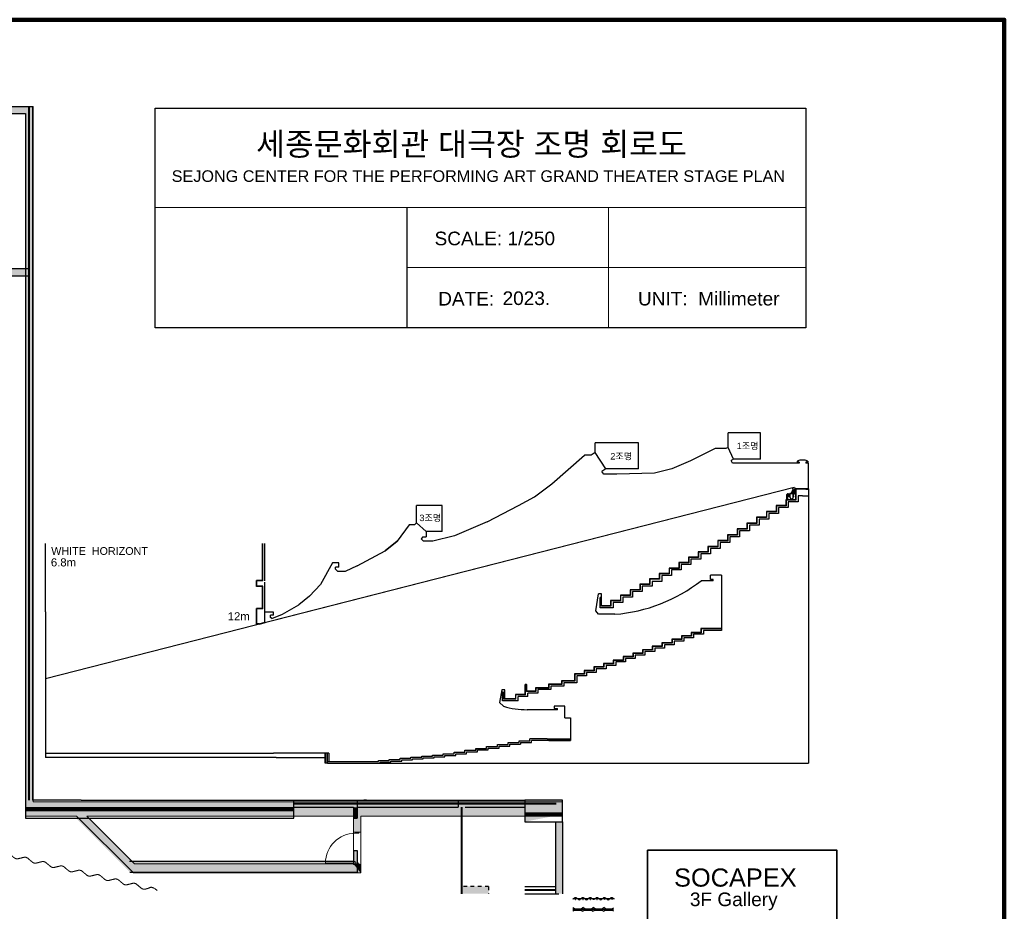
# Model space of a CAD drawing. Header units: millimetres. Extents: x -35700 to 37500, y -75689 to 43832.
# Tile 16 of 16: x 10188 to 37500, y 19090 to 43832. Entities that reach past the tile are written whole.
import ezdxf

# ---------------------------------------------------------------- set-up
doc = ezdxf.new("R2010")
doc.units = ezdxf.units.MM
doc.header["$LTSCALE"] = 250
doc.header["$PDMODE"] = 1
doc.header["$PDSIZE"] = -2
doc.linetypes.add('HIDDEN', pattern=[0.8, 0.4, -0.4])
doc.layers.get('0').update_dxf_attribs({"lineweight": 25})
for name, color, linetype, lineweight in [('5', 7, 'Continuous', 25), ('8', 7, 'Continuous', 25), ('APRON', 7, 'Continuous', 25), ('None', 7, 'Continuous', 5), ('PIPE MARKING', 7, 'Continuous', 25)]:
    doc.layers.add(name, color=color, linetype=linetype, lineweight=lineweight)
for name, color, linetype, lineweight, true_color in [('Ceiling-Main', 1, 'Continuous', 13, 0xff0000), ('FUR', 3, 'Continuous', 25, 0x00ff00), ('MGT', 6, 'Continuous', 25, 0xff00ff), ('NonPlot', 1, 'Continuous', 13, 0xff0000), ('NonPlot-Loci', 3, 'Continuous', 25, 0x00ff00), ('Sills', 1, 'Continuous', 13, 0xff0000), ('WAL', 9, 'Continuous', 25, 0x808080)]:
    doc.layers.add(name, color=color, linetype=linetype, lineweight=lineweight, true_color=true_color)
doc.styles.add('Arial', font='Arial')
doc.styles.add('Arial (bold)', font='Arial')
picture_1 = doc.add_image_def('image1.jpg', size_in_pixel=(3670, 665))

# ---------------------------------------------------------------- blocks, each defined once
blk = doc.blocks.new('O')
at = {"color": 7}
for p, q in [((-337, 175), (-339, 175)), ((-301, 259), (-307, 259)), ((-165, -91), (-168, -92)), ((-146, -88), (-162, -91)), ((-161, -93), (-146, -133)), ((146, -280), (206, -261)), ((298, -329), (296, -321)), ((306, -333), (327, -326)), ((336, -314), (338, -280)), ((357, -230), (359, -245))]:
    blk.add_line(p, q, dxfattribs=at)
for centre, radius, start, end in [((-318, 225), 30, 107.12837, 183.22337), ((26, 245), 374, 183.22337, 190.41932), ((-339, 177), 3, 190.41932, 281.71052), ((-335, 162), 3, 98.68031, 192.92183), ((-336, 170), 5, 278.68031, 101.71052), ((27, 245), 374, 192.92183, 196.54158), ((972, 451), 1341, 193.41888, 195.6308), ((-16, 154), 309, 191.62035, 212.17316), ((-301, 257), 2, 357.81377, 88.55632), ((35, 244), 334, 177.81377, 179.19554), ((45, 251), 343, 180.48278, 196.54158), ((-296, 224), 25, 4.81578, 95.05684), ((990, 458), 1310, 193.41888, 195.6308), ((45, 251), 317, 184.30328, 196.54158), ((1, 161), 278, 191.62035, 212.17316), ((1, 161), 278, 191.62035, 212.17316), ((990, 458), 1284, 193.41888, 195.6308), ((1, 161), 252, 191.62035, 212.17316), ((-1195, -591), 1134, 29.56527, 32.1555), ((-1195, -591), 1160, 29.56527, 32.1555), ((-1212, -598), 1103, 29.56527, 32.1555), ((-1632, -874), 1605, 25.89847, 30.71899), ((-1615, -867), 1636, 28.39546, 30.71899), ((-385, -264), 217, 352.22845, 25.16029), ((-1615, -867), 1662, 27.94408, 30.71899), ((-170, -86), 6, 208.39546, 290.07), ((-70, -324), 104, 162.9659, 204.08882), ((-164, -94), 3, 20.07, 110.07), ((-66, -328), 107, 201.28652, 221.40078), ((-179, 1929), 2166, 278.62546, 280.76874), ((868, -1578), 1393, 119.36393, 121.20259), ((333, -585), 266, 98.01861, 123.89421), ((253, -372), 120, 74.94545, 112.80779), ((274, -354), 163, 66.69113, 107.00143), ((240, -421), 171, 62.85977, 74.94545), ((304, -327), 6, 197.20115, 287.20115), ((308, -286), 20, 43.6034, 62.85977), ((347, -249), 33.5, 223.6034, 240.99182), ((323, -314), 13, 287.20115, 357.20115), ((334, -274), 5.7, 235.07613, 250.05002), ((334, -275), 5, 250.05002, 280.2295), ((335, -283), 3.11, 38.12904, 100.2295), ((326, -234), 32, 7.76785, 66.69113), ((328, -249), 32, 288.74005, 7.76785)]:
    blk.add_arc(centre, radius, start, end, dxfattribs=at)
at = {"layer": '5', "color": 7}
for p, q in [((302, -237), (323, -216)), ((302, -230), (323, -251)), ((306, -241), (327, -220)), ((306, -227), (327, -248)), ((309, -223), (331, -244)), ((309, -244), (331, -223)), ((313, -220), (334, -241)), ((313, -248), (334, -227)), ((316, -216), (338, -237)), ((316, -251), (338, -230))]:
    blk.add_line(p, q, dxfattribs=at)
at = {"layer": '8', "color": 7}
blk.add_line((296, -321), (295, -319), dxfattribs=at)
for centre, radius, start, end in [((868, -1578), 1400, 119.36393, 121.5194), ((333, -585), 273, 98.97974, 123.89421), ((279, -319), 5, 281.56284, 350.68519), ((290, -321), 6, 17.20115, 170.68519)]:
    blk.add_arc(centre, radius, start, end, dxfattribs=at)
blk = doc.blocks.new('Soft Goods (2D)-1')
at = {"layer": 'None', "color": 1, "linetype": 'Continuous', "lineweight": 13, "true_color": 0xff0000, "transparency": 33554687}
for points, knots in [([(0, 0), (80, -151), (-2, -246), (-66, -376), (-33, -438), (0, -500), (33, -562), (67, -625), (0, -750), (-67, -875), (-33, -938), (0, -1000), (33, -1062), (67, -1125), (33, -1188), (0, -1250), (-33, -1312), (-67, -1375), (-33, -1438), (0, -1500), (33, -1562), (67, -1625), (33, -1688), (0, -1750), (-33, -1812), (-67, -1875), (-33, -1938), (0, -2000), (33, -2062), (67, -2125), (33, -2188), (0, -2250), (-33, -2312), (-67, -2375), (-33, -2438), (0, -2500), (33, -2562), (67, -2625), (33, -2688), (0, -2750), (-33, -2812), (-67, -2875), (-33, -2938), (0, -3000), (33, -3062), (67, -3125), (33, -3188), (0, -3250), (-33, -3312), (-67, -3375), (-33, -3438), (0, -3500), (33, -3562), (67, -3625), (33, -3688), (0, -3750), (-33, -3812), (-67, -3875), (-33, -3938), (0, -4000), (33, -4062), (67, -4125), (33, -4188), (0, -4250), (-33, -4312), (-67, -4375), (0, -4500), (66, -4624), (2, -4754), (-80, -4849), (0, -5000)], [0, 0, 0, 0.025448, 0.050896, 0.076343, 0.076343, 0.101898, 0.101898, 0.12756, 0.153222, 0.178884, 0.178884, 0.204546, 0.204546, 0.230208, 0.230208, 0.255869, 0.255869, 0.281531, 0.281531, 0.307193, 0.307193, 0.332854, 0.332854, 0.358515, 0.358515, 0.384176, 0.384176, 0.409837, 0.409837, 0.435498, 0.435498, 0.461159, 0.461159, 0.48682, 0.48682, 0.512481, 0.512481, 0.538141, 0.538141, 0.563801, 0.563801, 0.589462, 0.589462, 0.615122, 0.615122, 0.640782, 0.640782, 0.666442, 0.666442, 0.692102, 0.692102, 0.717761, 0.717761, 0.743421, 0.743421, 0.76908, 0.76908, 0.79474, 0.79474, 0.820399, 0.820399, 0.846058, 0.846058, 0.871716, 0.871716, 0.897373, 0.923029, 0.948686, 0.974343, 1, 1, 1]), ([(0, -5000), (-50, -5143), (-164, -5128), (-291, -5147), (-311, -5205), (-332, -5264), (-353, -5323), (-373, -5382), (-498, -5396), (-622, -5410), (-664, -5528), (-705, -5645), (-831, -5664), (-946, -5649), (-996, -5792)], [0, 0, 0, 0.090391, 0.180781, 0.271172, 0.271172, 0.361943, 0.361943, 0.453094, 0.544245, 0.635396, 0.726547, 0.817698, 0.908849, 1, 1, 1]), ([(-996, -5792), (-1129, -5907), (-1243, -5849), (-1389, -5818), (-1444, -5865), (-1499, -5912), (-1554, -5960), (-1609, -6007), (-1751, -5973), (-1892, -5938), (-1947, -5985), (-2002, -6033), (-2057, -6080), (-2112, -6128), (-2183, -6110), (-2254, -6093), (-2324, -6075), (-2395, -6058), (-2450, -6106), (-2505, -6153), (-2561, -6200), (-2616, -6248), (-2686, -6231), (-2757, -6213), (-2828, -6196), (-2898, -6178), (-2954, -6226), (-3009, -6273), (-3064, -6321), (-3119, -6368), (-3190, -6351), (-3260, -6334), (-3331, -6316), (-3402, -6299), (-3457, -6346), (-3512, -6394), (-3567, -6441), (-3622, -6489), (-3693, -6471), (-3764, -6454), (-3834, -6437), (-3905, -6419), (-3960, -6467), (-4015, -6514), (-4070, -6562), (-4126, -6609), (-4196, -6592), (-4267, -6574), (-4338, -6557), (-4408, -6540), (-4463, -6587), (-4519, -6634), (-4574, -6682), (-4629, -6729), (-4700, -6712), (-4770, -6695), (-4841, -6677), (-4911, -6660), (-5022, -6755), (-5131, -6849), (-5277, -6818), (-5392, -6761), (-5525, -6875)], [0, 0, 0, 0.028358, 0.056716, 0.085075, 0.085075, 0.113552, 0.113552, 0.142149, 0.170746, 0.199343, 0.199343, 0.22794, 0.22794, 0.256537, 0.256537, 0.285133, 0.285133, 0.31373, 0.31373, 0.342326, 0.342326, 0.370923, 0.370923, 0.399519, 0.399519, 0.428115, 0.428115, 0.456711, 0.456711, 0.485307, 0.485307, 0.513903, 0.513903, 0.542498, 0.542498, 0.571094, 0.571094, 0.599689, 0.599689, 0.628284, 0.628284, 0.65688, 0.65688, 0.685475, 0.685475, 0.714069, 0.714069, 0.742664, 0.742664, 0.771259, 0.771259, 0.799853, 0.799853, 0.828448, 0.828448, 0.857041, 0.857041, 0.885633, 0.914225, 0.942816, 0.971408, 1, 1, 1])]:
    blk.add_open_spline(points, degree=2, knots=knots, dxfattribs=at)
at = {"layer": 'NonPlot-Loci', "linetype": 'Continuous', "lineweight": 5}
blk.add_point((0, 0), dxfattribs=at)
blk = doc.blocks.new('Group-14')
at = {"layer": 'None', "color": 3, "linetype": 'Continuous', "lineweight": 13, "true_color": 0x00ff00, "transparency": 33554687}
for p, q in [((-448, 50), (-448, -50)), ((448, 50), (448, -50))]:
    blk.add_line(p, q, dxfattribs=at)
blk = doc.blocks.new('Group-15')
at = {"layer": 'None', "color": 3, "linetype": 'Continuous', "lineweight": 13, "true_color": 0x00ff00, "transparency": 33554687, "flags": 128}
for points in [[(-448, 50), (-413, 50), (-413, -50), (-448, -50)], [(413, 50), (448, 50), (448, -50), (413, -50)]]:
    blk.add_lwpolyline(points, close=True, dxfattribs=at)
blk = doc.blocks.new('Group-16')
at = {"layer": 'None', "color": 3, "linetype": 'Continuous', "lineweight": 13, "true_color": 0x00ff00, "transparency": 33554687}
for p, q in [((-448, 50), (-413, 50)), ((-413, 50), (-413, -50)), ((448, 50), (413, 50)), ((413, 50), (413, -50)), ((-448, -50), (-413, -50)), ((448, -50), (413, -50))]:
    blk.add_line(p, q, dxfattribs=at)
at = {"layer": 'None', "color": 7, "transparency": 33554687}
for name in ['Group-14', 'Group-15']:
    blk.add_blockref(name, (0, 0), dxfattribs=at)
blk = doc.blocks.new('Group-17')
at = {"layer": 'None', "color": 3, "linetype": 'Continuous', "lineweight": 13, "true_color": 0x00ff00, "transparency": 33554687}
blk.add_arc((-413, 50), 826, 0, 90, dxfattribs=at)
blk = doc.blocks.new('Group-18')
at = {"layer": 'None', "color": 3, "linetype": 'Continuous', "lineweight": 13, "true_color": 0x00ff00, "transparency": 33554687, "flags": 128}
blk.add_lwpolyline([(-413, 50), (-413, 876), (-368.55, 876), (-368.55, 50)], close=True, dxfattribs=at)
blk = doc.blocks.new('Group-19')
at = {"layer": 'None', "color": 3, "linetype": 'Continuous', "lineweight": 13, "true_color": 0x00ff00, "transparency": 33554687}
for p, q in [((-413, 50), (-413, 876)), ((-413, 876), (-368.55, 876)), ((-368.55, 50), (-368.55, 876)), ((-413, 50), (-368.55, 50))]:
    blk.add_line(p, q, dxfattribs=at)
at = {"layer": 'None', "color": 7, "transparency": 33554687}
blk.add_blockref('Group-18', (0, 0), dxfattribs=at)
blk = doc.blocks.new('Group-20')
at = {"layer": 'Sills', "color": 7, "transparency": 33554687}
blk.add_blockref('Group-19', (0, 0), dxfattribs=at)
blk = doc.blocks.new('Group-21')
at = {"layer": 'None', "color": 3, "linetype": 'Continuous', "lineweight": 13, "true_color": 0x00ff00, "transparency": 33554687}
for p, q in [((-448, 100), (448, 100)), ((-448, -100), (448, -100))]:
    blk.add_line(p, q, dxfattribs=at)
blk = doc.blocks.new('Door (2D)-1')
at = {"layer": 'None', "color": 6, "linetype": 'Continuous', "lineweight": 13, "true_color": 0xfc02ff, "transparency": 33554687, "flags": 128}
for points in [[(-448, 0), (-448, 100), (-448, 100), (-448, 100)], [(-448, 0), (-448, -100), (-448, -100), (-448, -100)], [(448, 0), (448, 100), (448, 100), (448, 100)], [(448, 0), (448, -100), (448, -100), (448, -100)]]:
    blk.add_lwpolyline(points, dxfattribs=at)
at = {"layer": 'NonPlot', "color": 3, "linetype": 'Continuous', "lineweight": 5, "true_color": 0x00ff00, "transparency": 33554687}
for p in [(-448, 0), (448, 0)]:
    blk.add_point(p, dxfattribs=at)
at = {"layer": 'Ceiling-Main', "color": 7, "transparency": 33554687}
blk.add_blockref('Group-21', (0, 0), dxfattribs=at)
at = {"layer": 'None', "color": 7, "transparency": 33554687}
for name in ['Group-20', 'Group-16']:
    blk.add_blockref(name, (0, 0), dxfattribs=at)
at = {"layer": 'Sills', "color": 7, "transparency": 33554687}
blk.add_blockref('Group-17', (0, 0), dxfattribs=at)

msp = doc.modelspace()

# ---------------------------------------------------------------- linework, layer by layer
at = {"color": 7, "linetype": 'Continuous', "lineweight": 13, "transparency": 33554687}
for p, q in [((13947, 38624), (31997, 38624)), ((20932, 38624), (20932, 35281)), ((26516, 38624), (26516, 35281)), ((20932, 36952), (31997, 36952))]:
    msp.add_line(p, q, dxfattribs=at)
at = {"color": 7}
msp.add_line((10899, 27396), (10899, 29296), dxfattribs=at)
msp.add_line((10899, 27396), (10899, 29296), dxfattribs=at)
at = {"color": 7, "linetype": 'Continuous', "lineweight": 25, "transparency": 33554687, "flags": 128}
msp.add_lwpolyline([(13947, 41374), (31997, 41374), (31997, 35281), (13947, 35281)], close=True, dxfattribs=at)
at = {"layer": 'APRON', "color": 7, "linetype": 'Continuous', "lineweight": 140, "transparency": 33554687, "flags": 128}
msp.add_lwpolyline([(-35700, 43832), (37500, 43832), (37500, -25068), (-35700, -25068)], close=True, dxfattribs=at)
at = {"layer": 'MGT', "color": 7, "linetype": 'Continuous'}
msp.add_line((-204, 41227), (10346, 41227), dxfattribs=at)
msp.add_solid([(-4124, 41427), (-4124, 41227), (10346, 41427), (10346, 41227)], dxfattribs=at)
at = {"layer": 'None', "color": 6, "linetype": 'Continuous', "lineweight": 13, "true_color": 0xfc02ff, "transparency": 33554687}
for p, q in [((-6361, 41421), (10559, 41421)), ((10559, 41421), (10559, 22131)), ((3646, 41221), (10359, 41221)), ((10359, 41221), (10359, 36926)), ((10359, 36726), (10359, 21731)), ((10559, 22131), (25246, 22131)), ((25246, 21731), (25246, 22131)), ((10359, 21731), (11767, 21731)), ((11767, 21731), (13342, 20156)), ((12050, 21731), (19446, 21731)), ((12050, 21731), (13375, 20406)), ((19446, 21289), (19446, 21731)), ((19646, 21731), (25246, 21731)), ((19646, 21289), (19646, 21731)), ((13375, 20406), (19446, 20406)), ((19446, 20406), (19446, 20393)), ((19646, 20156), (19646, 20393)), ((13342, 20156), (19646, 20156))]:
    msp.add_line(p, q, dxfattribs=at)
at = {"layer": 'None', "color": 12, "linetype": 'Continuous', "lineweight": 13, "true_color": 0xdd0000, "transparency": 33554687}
for p, q in [((8123, 36926), (10359, 36926)), ((8123, 36726), (10359, 36726))]:
    msp.add_line(p, q, dxfattribs=at)
at = {"layer": 'None', "color": 7, "linetype": 'Continuous', "lineweight": 35, "transparency": 33554687, "flags": 128}
msp.add_lwpolyline([(27607, 20791), (32854, 20791), (32854, -529), (27607, -529)], close=True, dxfattribs=at)
at = {"layer": 'None', "color": 253, "linetype": 'Continuous', "true_color": 0xadadad, "transparency": 33554687}
for points in [[(-6361, 41221), (-6361, 41421), (10359, 41221), (10559, 41421)], [(10359, 41221), (10559, 41421), (10359, 21731), (10559, 22131)], [(10359, 21731), (10559, 22131), (25246, 21731), (25246, 22131)], [(11767, 21731), (12050, 21731), (13342, 20156), (13375, 20406)], [(19646, 21289), (19446, 21289), (19646, 21731), (19446, 21731)], [(13342, 20156), (13375, 20406), (19646, 20156), (19446, 20406)], [(19646, 20156), (19446, 20406), (19646, 20393), (19446, 20393)]]:
    msp.add_solid(points, dxfattribs=at)
at = {"layer": 'None', "color": 9, "linetype": 'Continuous', "true_color": 0xc0c0c0, "transparency": 33554687}
msp.add_solid([(8123, 36726), (8123, 36926), (10359, 36726), (10359, 36926)], dxfattribs=at)
at = {"layer": 'PIPE MARKING', "color": 1, "true_color": 0xff0000}
for p, q in [((26674, 19438), (25535, 19438)), ((26660, 19138), (25535, 19138))]:
    msp.add_line(p, q, dxfattribs=at)
at = {"layer": 'PIPE MARKING', "color": 7, "linetype": 'Continuous'}
for p, q in [((25535, 19433), (25541, 19436)), ((25541, 19436), (25555, 19446)), ((25555, 19446), (25568, 19456)), ((25568, 19456), (25581, 19466)), ((25581, 19466), (25593, 19473)), ((25593, 19473), (25606, 19475)), ((25606, 19475), (25619, 19473)), ((25619, 19473), (25632, 19465)), ((25632, 19465), (25645, 19455)), ((25645, 19455), (25658, 19444)), ((25658, 19444), (25671, 19432)), ((25671, 19432), (25684, 19422)), ((25684, 19422), (25696, 19415)), ((25696, 19415), (25709, 19412)), ((25709, 19412), (25722, 19415)), ((25722, 19415), (25734, 19422)), ((25734, 19422), (25747, 19432)), ((25747, 19432), (25759, 19444)), ((25759, 19444), (25772, 19455)), ((25772, 19455), (25784, 19465)), ((25784, 19465), (25797, 19473)), ((25797, 19473), (25810, 19475)), ((25810, 19475), (25822, 19473)), ((25822, 19473), (25835, 19465)), ((25835, 19465), (25848, 19455)), ((25848, 19455), (25861, 19444)), ((25861, 19444), (25874, 19432)), ((25874, 19432), (25887, 19422)), ((25887, 19422), (25900, 19415)), ((25900, 19415), (25913, 19412)), ((25913, 19412), (25926, 19415)), ((25926, 19415), (25938, 19422)), ((25938, 19422), (25951, 19432)), ((25951, 19432), (25963, 19444)), ((25963, 19444), (25976, 19455)), ((25976, 19455), (25988, 19465)), ((25988, 19465), (26001, 19473)), ((26001, 19473), (26013, 19475)), ((26013, 19475), (26026, 19473)), ((26026, 19473), (26039, 19466)), ((26039, 19466), (26052, 19456)), ((26052, 19456), (26066, 19446)), ((26066, 19446), (26080, 19436)), ((26080, 19436), (26094, 19429)), ((26094, 19429), (26109, 19426)), ((26109, 19426), (26124, 19429)), ((26124, 19429), (26138, 19436)), ((26138, 19436), (26152, 19446)), ((26152, 19446), (26165, 19456)), ((26165, 19456), (26177, 19466)), ((26177, 19466), (26190, 19473)), ((26190, 19473), (26203, 19475)), ((26203, 19475), (26216, 19473)), ((26216, 19473), (26228, 19465)), ((26228, 19465), (26241, 19455)), ((26241, 19455), (26254, 19444)), ((26254, 19444), (26267, 19432)), ((26267, 19432), (26280, 19422)), ((26280, 19422), (26293, 19415)), ((26293, 19415), (26306, 19412)), ((26306, 19412), (26319, 19415)), ((26319, 19415), (26331, 19422)), ((26331, 19422), (26344, 19432)), ((26344, 19432), (26356, 19444)), ((26356, 19444), (26369, 19455)), ((26369, 19455), (26381, 19465)), ((26381, 19465), (26394, 19473)), ((26394, 19473), (26406, 19475)), ((26406, 19475), (26419, 19473)), ((26419, 19473), (26432, 19465)), ((26432, 19465), (26445, 19455)), ((26445, 19455), (26458, 19444)), ((26458, 19444), (26471, 19432)), ((26471, 19432), (26484, 19422)), ((26484, 19422), (26497, 19415)), ((26497, 19415), (26510, 19412)), ((26510, 19412), (26522, 19415)), ((26522, 19415), (26535, 19422)), ((26535, 19422), (26547, 19432)), ((26547, 19432), (26560, 19444)), ((26560, 19444), (26572, 19455)), ((26572, 19455), (26585, 19465)), ((26585, 19465), (26597, 19473)), ((26597, 19473), (26610, 19475)), ((26610, 19475), (26623, 19473)), ((26623, 19473), (26636, 19466)), ((26636, 19466), (26649, 19456)), ((26649, 19456), (26663, 19446)), ((26663, 19446), (26674, 19438)), ((25573, 19159), (25535, 19184)), ((25573, 19123), (25535, 19098)), ((25573, 19159), (25760, 19159)), ((25573, 19123), (25760, 19123)), ((25760, 19159), (25811, 19192)), ((25760, 19123), (25811, 19090)), ((25861, 19159), (25811, 19192)), ((25861, 19123), (25811, 19090)), ((25861, 19159), (26048, 19159)), ((25861, 19123), (26048, 19123)), ((26048, 19159), (26099, 19192)), ((26048, 19123), (26099, 19090)), ((26149, 19159), (26099, 19192)), ((26149, 19123), (26099, 19090)), ((26149, 19159), (26336, 19159)), ((26149, 19123), (26336, 19123)), ((26336, 19159), (26387, 19192)), ((26336, 19123), (26387, 19090)), ((26437, 19159), (26387, 19192)), ((26437, 19123), (26387, 19090)), ((26437, 19159), (26624, 19159)), ((26437, 19123), (26624, 19123)), ((26624, 19159), (26660, 19182)), ((26624, 19123), (26660, 19099))]:
    msp.add_line(p, q, dxfattribs=at)
for centre, start, end in [((25602, 19418), 0, 180), ((25602, 19418), 180, 0), ((25814, 19423), 0, 180), ((25814, 19423), 180, 0), ((26018, 19423), 0, 180), ((26018, 19423), 180, 0), ((26199, 19418), 0, 180), ((26199, 19418), 180, 0), ((26411, 19423), 0, 180), ((26411, 19423), 180, 0), ((26614, 19423), 0, 180), ((26614, 19423), 180, 0)]:
    msp.add_arc(centre, 4.5, start, end, dxfattribs=at)
at = {"layer": 'WAL', "color": 7}
for p, q in [((-6354, 41427), (10546, 41427)), ((10546, 41427), (10546, 22177)), ((-6354, 41227), (10346, 41227)), ((10346, 41227), (10346, 21677)), ((11896, 22177), (10546, 22177)), ((11896, 22177), (17796, 22177)), ((17796, 22177), (19546, 22177)), ((17796, 21677), (17796, 22177)), ((19546, 22177), (22346, 22177)), ((19546, 22177), (19546, 21677)), ((22346, 22177), (22346, 21977)), ((22346, 22177), (24196, 22177)), ((17796, 21977), (19446, 21977)), ((19446, 21977), (19446, 21677)), ((19546, 21977), (22346, 21977)), ((22546, 21977), (24196, 21977)), ((10346, 21677), (17796, 21677)), ((19446, 21677), (19546, 21677)), ((19446, 20777), (19546, 20777)), ((19446, 20777), (19446, 20477)), ((19546, 20777), (19546, 20177)), ((13229, 20477), (19446, 20477)), ((13246, 20177), (19546, 20177)), ((24196, 19777), (25046, 19777)), ((24196, 19577), (25046, 19577))]:
    msp.add_line(p, q, dxfattribs=at)
at = {"layer": 'WAL', "color": 7, "linetype": 'Continuous', "lineweight": 40}
for p, q in [((10446, 22177), (10446, 41427)), ((17796, 22077), (25066, 22077)), ((22446, 21977), (22446, 19577)), ((25046, 19680), (24196, 19680))]:
    msp.add_line(p, q, dxfattribs=at)
at = {"layer": 'WAL', "color": 7, "linetype": 'Continuous'}
for p, q in [((8096, 36927), (10446, 36927)), ((8096, 36727), (10446, 36727)), ((30741, 32370), (29841, 32370)), ((29841, 31962), (29841, 32370)), ((30741, 31635), (30741, 32370)), ((27351, 32092), (26151, 32092)), ((26151, 31821), (26151, 32092)), ((27351, 31372), (27351, 32092)), ((29841, 31962), (29773, 31931)), ((29991, 31635), (29841, 31962)), ((24951, 30952), (25851, 31746)), ((26039, 31746), (25851, 31746)), ((26151, 31821), (26039, 31746)), ((26451, 31372), (26151, 31821)), ((29481, 31931), (28791, 31591)), ((29773, 31931), (29481, 31931)), ((28791, 31591), (28281, 31372)), ((29991, 31635), (29923, 31604)), ((29960, 31522), (29923, 31604)), ((31718, 31522), (29960, 31522)), ((30741, 31635), (29991, 31635)), ((31811, 31522), (31718, 31522)), ((31751, 31582), (31751, 31552)), ((31811, 31552), (31751, 31552)), ((31811, 31552), (31811, 31522)), ((32051, 31552), (31991, 31552)), ((31991, 31552), (31991, 31522)), ((32072, 31522), (31991, 31522)), ((32051, 31582), (32051, 31552)), ((32072, 30802), (32072, 31522)), ((26451, 31372), (26339, 31297)), ((26389, 31222), (26339, 31297)), ((26751, 31222), (26389, 31222)), ((27351, 31372), (26451, 31372)), ((27801, 31252), (26751, 31222)), ((28281, 31372), (27801, 31252)), ((24471, 30592), (24951, 30952)), ((31669, 30848), (10899, 25537)), ((31669, 30848), (16836, 27055)), ((31669, 30848), (16836, 27055)), ((24021, 30352), (24471, 30592)), ((31459, 30624), (31459, 30507)), ((31488, 30629), (31488, 30511)), ((31508, 30637), (31502, 30631)), ((31508, 30626), (31502, 30633)), ((31509, 30636), (31503, 30630)), ((31509, 30628), (31503, 30634)), ((31511, 30629), (31504, 30635)), ((31511, 30635), (31504, 30629)), ((31512, 30630), (31505, 30636)), ((31512, 30634), (31505, 30628)), ((31513, 30631), (31506, 30637)), ((31513, 30633), (31506, 30626)), ((31560, 30665), (31508, 30673)), ((31515, 30606), (31515, 30606)), ((31550, 30685), (31550, 30679)), ((31647, 30679), (31550, 30679)), ((31646, 30686), (31551, 30686)), ((31560, 30576), (31560, 30679)), ((31626, 30774), (31584, 30686)), ((31637, 30761), (31601, 30686)), ((31658, 30753), (31625, 30686)), ((31676, 30758), (31642, 30686)), ((31647, 30685), (31647, 30679)), ((31647, 30685), (31647, 30679)), ((31647, 30576), (31647, 30679)), ((31709, 30817), (31709, 30511)), ((32072, 30817), (31709, 30817)), ((31718, 30802), (31718, 30664)), ((31991, 30802), (31718, 30802)), ((31718, 30664), (31718, 30502)), ((31778, 30619), (31778, 30457)), ((31901, 30619), (31778, 30619)), ((31901, 30619), (32072, 30619)), ((31991, 30802), (32072, 30802)), ((32072, 30817), (32072, 30619)), ((32072, 30619), (32072, 23200)), ((21191, 29870), (21191, 30352)), ((21911, 30352), (21191, 30352)), ((21911, 29632), (21911, 30352)), ((23151, 29902), (24021, 30352)), ((31169, 30349), (31169, 30187)), ((31439, 30349), (31169, 30349)), ((31178, 30340), (31178, 30178)), ((31448, 30340), (31178, 30340)), ((31709, 30511), (31439, 30511)), ((31439, 30511), (31439, 30349)), ((31718, 30502), (31448, 30502)), ((31448, 30502), (31448, 30340)), ((31459, 30507), (31459, 30508)), ((31778, 30457), (31508, 30457)), ((31508, 30457), (31508, 30295)), ((31634, 30513), (31573, 30513)), ((31573, 30513), (31573, 30511)), ((31634, 30512), (31573, 30512)), ((31590, 30517), (31577, 30513)), ((31579, 30515), (31580, 30515)), ((31579, 30515), (31579, 30514)), ((31579, 30515), (31579, 30515)), ((31579, 30515), (31579, 30515)), ((31579, 30515), (31580, 30515)), ((31582, 30515), (31579, 30515)), ((31581, 30515), (31579, 30515)), ((31579, 30514), (31579, 30514)), ((31580, 30515), (31580, 30514)), ((31580, 30515), (31580, 30515)), ((31580, 30515), (31580, 30515)), ((31581, 30515), (31580, 30515)), ((31581, 30515), (31581, 30515)), ((31581, 30515), (31581, 30515)), ((31581, 30515), (31581, 30515)), ((31581, 30515), (31581, 30515)), ((31581, 30515), (31581, 30514)), ((31581, 30515), (31581, 30515)), ((31582, 30515), (31582, 30515)), ((31582, 30515), (31582, 30515)), ((31616, 30517), (31590, 30517)), ((31592, 30533), (31592, 30517)), ((31615, 30533), (31615, 30517)), ((31617, 30517), (31630, 30513)), ((31626, 30515), (31625, 30515)), ((31626, 30515), (31625, 30515)), ((31625, 30515), (31627, 30515)), ((31625, 30515), (31627, 30515)), ((31625, 30515), (31625, 30515)), ((31625, 30515), (31625, 30515)), ((31626, 30515), (31626, 30515)), ((31626, 30515), (31626, 30515)), ((31626, 30515), (31627, 30515)), ((31626, 30515), (31626, 30514)), ((31627, 30515), (31627, 30514)), ((31627, 30515), (31627, 30515)), ((31627, 30515), (31627, 30515)), ((31627, 30515), (31627, 30515)), ((31627, 30515), (31627, 30515)), ((31627, 30515), (31627, 30515)), ((31628, 30515), (31627, 30515)), ((31628, 30515), (31628, 30514)), ((31628, 30514), (31628, 30514)), ((31634, 30513), (31634, 30511)), ((31169, 30187), (30899, 30187)), ((30899, 30187), (30899, 30025)), ((31178, 30178), (30908, 30178)), ((30908, 30178), (30908, 30016)), ((31238, 30133), (30968, 30133)), ((30968, 30133), (30968, 29971)), ((31508, 30295), (31238, 30295)), ((31238, 30295), (31238, 30133)), ((20990, 29812), (20660, 29362)), ((21140, 29812), (20990, 29812)), ((21191, 29870), (21140, 29812)), ((21461, 29632), (21191, 29870)), ((23151, 29902), (22251, 29512)), ((30629, 29863), (30359, 29863)), ((30359, 29863), (30359, 29701)), ((30638, 29854), (30368, 29854)), ((30368, 29854), (30368, 29692)), ((30698, 29809), (30428, 29809)), ((30428, 29809), (30428, 29647)), ((30629, 30025), (30629, 29863)), ((30899, 30025), (30629, 30025)), ((30638, 30016), (30638, 29854)), ((30908, 30016), (30638, 30016)), ((30698, 29971), (30698, 29809)), ((30968, 29971), (30698, 29971)), ((21461, 29632), (21461, 29478)), ((21911, 29632), (21461, 29632)), ((22251, 29512), (21651, 29362)), ((30089, 29539), (29819, 29539)), ((29819, 29539), (29819, 29377)), ((30098, 29530), (29828, 29530)), ((29828, 29530), (29828, 29368)), ((30089, 29701), (30089, 29539)), ((30359, 29701), (30089, 29701)), ((30098, 29692), (30098, 29530)), ((30368, 29692), (30098, 29692)), ((30428, 29647), (30158, 29647)), ((30158, 29647), (30158, 29485)), ((16922, 28273), (16922, 29296)), ((16931, 28264), (16931, 29296)), ((16991, 28264), (16991, 29296)), ((21371, 29478), (21321, 29422)), ((21389, 29362), (21321, 29422)), ((21371, 29478), (21461, 29478)), ((21651, 29362), (21389, 29362)), ((29549, 29377), (29549, 29215)), ((29819, 29377), (29549, 29377)), ((29558, 29368), (29558, 29206)), ((29828, 29368), (29558, 29368)), ((29618, 29323), (29618, 29161)), ((29741, 29323), (29618, 29323)), ((29888, 29323), (29618, 29323)), ((29861, 29323), (29801, 29323)), ((30158, 29485), (29888, 29485)), ((29888, 29485), (29888, 29323)), ((19550, 28672), (20330, 29092)), ((29009, 29065), (29009, 28915)), ((29279, 29065), (29009, 29065)), ((29018, 29056), (29018, 28906)), ((29288, 29056), (29018, 29056)), ((29078, 29011), (29078, 28861)), ((29348, 29011), (29078, 29011)), ((29549, 29215), (29279, 29215)), ((29279, 29215), (29279, 29065)), ((29558, 29206), (29288, 29206)), ((29288, 29206), (29288, 29056)), ((29618, 29161), (29348, 29161)), ((29348, 29161), (29348, 29011)), ((18860, 28762), (18530, 28162)), ((19040, 28762), (18860, 28762)), ((19040, 28642), (19040, 28762)), ((28739, 28765), (28469, 28765)), ((28469, 28765), (28469, 28615)), ((28748, 28756), (28478, 28756)), ((28478, 28756), (28478, 28606)), ((28538, 28711), (28538, 28561)), ((28808, 28711), (28538, 28711)), ((29009, 28915), (28739, 28915)), ((28739, 28915), (28739, 28765)), ((29018, 28906), (28748, 28906)), ((28748, 28906), (28748, 28756)), ((29078, 28861), (28808, 28861)), ((28808, 28861), (28808, 28711)), ((18950, 28582), (18950, 28642)), ((19040, 28642), (18950, 28642)), ((19010, 28522), (18950, 28582)), ((19220, 28522), (19010, 28522)), ((19550, 28672), (19220, 28522)), ((28199, 28465), (27929, 28465)), ((27929, 28465), (27929, 28315)), ((28208, 28456), (27938, 28456)), ((27938, 28456), (27938, 28306)), ((27998, 28411), (27998, 28246)), ((28268, 28411), (27998, 28411)), ((28199, 28615), (28199, 28465)), ((28469, 28615), (28199, 28615)), ((28478, 28606), (28208, 28606)), ((28208, 28606), (28208, 28456)), ((28538, 28561), (28268, 28561)), ((28268, 28561), (28268, 28411)), ((29651, 28414), (29351, 28414)), ((29351, 28294), (29351, 28414)), ((29651, 28414), (29651, 26926)), ((16922, 28273), (16757, 28273)), ((16757, 28105), (16757, 28273)), ((16931, 28264), (16766, 28264)), ((16766, 28114), (16766, 28264)), ((16991, 27109), (16991, 28219)), ((18530, 28162), (18230, 27832)), ((27659, 28165), (27389, 28165)), ((27389, 28165), (27389, 28015)), ((27668, 28156), (27398, 28156)), ((27398, 28156), (27398, 28006)), ((27659, 28315), (27659, 28165)), ((27929, 28315), (27659, 28315)), ((27668, 28306), (27668, 28156)), ((27938, 28306), (27668, 28306)), ((27998, 28246), (27728, 28246)), ((27728, 28246), (27728, 28111)), ((29426, 28264), (29093, 28264)), ((29426, 28294), (29351, 28294)), ((29426, 28264), (29426, 28294)), ((16922, 28105), (16757, 28105)), ((16931, 28114), (16766, 28114)), ((16922, 27493), (16922, 28105)), ((16931, 27484), (16931, 28114)), ((26171, 27424), (26246, 27904)), ((26324, 27904), (26246, 27904)), ((26324, 27796), (26324, 27904)), ((26849, 27865), (26849, 27715)), ((27119, 27865), (26849, 27865)), ((27119, 28015), (27119, 27865)), ((27389, 28015), (27119, 28015)), ((27128, 28006), (27128, 27856)), ((27398, 28006), (27128, 28006)), ((27188, 27961), (27188, 27811)), ((27458, 27961), (27188, 27961)), ((27728, 28111), (27458, 28111)), ((27458, 28111), (27458, 27961)), ((17480, 27334), (17930, 27592)), ((18230, 27832), (17930, 27592)), ((26294, 27511), (26294, 27796)), ((26324, 27796), (26294, 27796)), ((26324, 27556), (26324, 27796)), ((26579, 27715), (26579, 27565)), ((26849, 27715), (26579, 27715)), ((26588, 27706), (26588, 27556)), ((26858, 27706), (26588, 27706)), ((26648, 27661), (26648, 27511)), ((26918, 27661), (26648, 27661)), ((26858, 27856), (26858, 27706)), ((27128, 27856), (26858, 27856)), ((27188, 27811), (26918, 27811)), ((26918, 27811), (26918, 27661)), ((10899, 27396), (10899, 26803)), ((10899, 27396), (10899, 26803)), ((16757, 27055), (16757, 27493)), ((16922, 27493), (16757, 27493)), ((16931, 27484), (16766, 27484)), ((16766, 27184), (16766, 27484)), ((17231, 27394), (16991, 27394)), ((17180, 27214), (17480, 27334)), ((17231, 27304), (17231, 27394)), ((26246, 27334), (26171, 27424)), ((26696, 27334), (26246, 27334)), ((26648, 27511), (26294, 27511)), ((26579, 27565), (26324, 27565)), ((26588, 27556), (26324, 27556)), ((16836, 27055), (16757, 27055)), ((16766, 27124), (16766, 27184)), ((16766, 27064), (16766, 27124)), ((16834, 27064), (16766, 27064)), ((16834, 27064), (16766, 27064)), ((16834, 27064), (16991, 27109)), ((16836, 27055), (16994, 27100)), ((17231, 27304), (17141, 27304)), ((17141, 27244), (17141, 27304)), ((17180, 27214), (17141, 27244)), ((10899, 26803), (10899, 23359)), ((10899, 26803), (10899, 23359)), ((29084, 26830), (28814, 26830)), ((28814, 26830), (28814, 26734)), ((29093, 26821), (28823, 26821)), ((28823, 26821), (28823, 26725)), ((29153, 26776), (28883, 26776)), ((28883, 26776), (28883, 26680)), ((29651, 26935), (29084, 26935)), ((29084, 26935), (29084, 26830)), ((29651, 26926), (29093, 26926)), ((29093, 26926), (29093, 26821)), ((29651, 26881), (29153, 26881)), ((29153, 26881), (29153, 26776)), ((29651, 26881), (29201, 26881)), ((29651, 26935), (29651, 26881)), ((28004, 26542), (28004, 26446)), ((28274, 26542), (28004, 26542)), ((28013, 26533), (28013, 26437)), ((28283, 26533), (28013, 26533)), ((28544, 26638), (28274, 26638)), ((28274, 26638), (28274, 26542)), ((28553, 26629), (28283, 26629)), ((28283, 26629), (28283, 26533)), ((28613, 26584), (28343, 26584)), ((28343, 26584), (28343, 26488)), ((28814, 26734), (28544, 26734)), ((28544, 26734), (28544, 26638)), ((28553, 26725), (28553, 26629)), ((28823, 26725), (28553, 26725)), ((28613, 26680), (28613, 26584)), ((28883, 26680), (28613, 26680)), ((27194, 26254), (27194, 26158)), ((27464, 26254), (27194, 26254)), ((27203, 26245), (27203, 26149)), ((27473, 26245), (27203, 26245)), ((27464, 26350), (27464, 26254)), ((27734, 26350), (27464, 26350)), ((27473, 26341), (27473, 26245)), ((27743, 26341), (27473, 26341)), ((27533, 26296), (27533, 26200)), ((27803, 26296), (27533, 26296)), ((28004, 26446), (27734, 26446)), ((27734, 26446), (27734, 26350)), ((28013, 26437), (27743, 26437)), ((27743, 26437), (27743, 26341)), ((28073, 26392), (27803, 26392)), ((27803, 26392), (27803, 26296)), ((28073, 26488), (28073, 26392)), ((28343, 26488), (28073, 26488)), ((26654, 25966), (26384, 25966)), ((26384, 25966), (26384, 25870)), ((26663, 25957), (26393, 25957)), ((26393, 25957), (26393, 25861)), ((26654, 26062), (26654, 25966)), ((26924, 26062), (26654, 26062)), ((26663, 26053), (26663, 25957)), ((26933, 26053), (26663, 26053)), ((26993, 26008), (26723, 26008)), ((26723, 26008), (26723, 25912)), ((27194, 26158), (26924, 26158)), ((26924, 26158), (26924, 26062)), ((27203, 26149), (26933, 26149)), ((26933, 26149), (26933, 26053)), ((27263, 26104), (26993, 26104)), ((26993, 26104), (26993, 26008)), ((27533, 26200), (27263, 26200)), ((27263, 26200), (27263, 26104)), ((25574, 25678), (25574, 25486)), ((25844, 25678), (25574, 25678)), ((25844, 25774), (25844, 25678)), ((26114, 25774), (25844, 25774)), ((25853, 25765), (25853, 25669)), ((26123, 25765), (25853, 25765)), ((26183, 25720), (25913, 25720)), ((25913, 25720), (25913, 25624)), ((26114, 25870), (26114, 25774)), ((26384, 25870), (26114, 25870)), ((26123, 25861), (26123, 25765)), ((26393, 25861), (26123, 25861)), ((26183, 25816), (26183, 25720)), ((26453, 25816), (26183, 25816)), ((26723, 25912), (26453, 25912)), ((26453, 25912), (26453, 25816)), ((10899, 25537), (10899, 23476)), ((10899, 25537), (10899, 23476)), ((25214, 25486), (25214, 25390)), ((25574, 25486), (25214, 25486)), ((25223, 25477), (25223, 25381)), ((25583, 25477), (25223, 25477)), ((25431, 25432), (25283, 25432)), ((25283, 25432), (25283, 25336)), ((25521, 25432), (25431, 25432)), ((25643, 25432), (25521, 25432)), ((25583, 25669), (25583, 25477)), ((25853, 25669), (25583, 25669)), ((25643, 25624), (25643, 25432)), ((25752, 25624), (25643, 25624)), ((25811, 25624), (25752, 25624)), ((25913, 25624), (25811, 25624)), ((23566, 25234), (23496, 24888)), ((23641, 25234), (23566, 25234)), ((23582, 24928), (23582, 25168)), ((23612, 25168), (23582, 25168)), ((23612, 24973), (23612, 25168)), ((23641, 24973), (23641, 25234)), ((24221, 25387), (24212, 25387)), ((24212, 25102), (24212, 25387)), ((24221, 25093), (24221, 25387)), ((24250, 25387), (24221, 25387)), ((24250, 25387), (24259, 25387)), ((24250, 25189), (24250, 25387)), ((24503, 25189), (24250, 25189)), ((24259, 25198), (24259, 25387)), ((24494, 25198), (24259, 25198)), ((24563, 25144), (24281, 25144)), ((24281, 25048), (24281, 25144)), ((24854, 25294), (24494, 25294)), ((24494, 25294), (24494, 25198)), ((24863, 25285), (24503, 25285)), ((24503, 25285), (24503, 25189)), ((24923, 25249), (24563, 25249)), ((24563, 25249), (24563, 25144)), ((25214, 25390), (24854, 25390)), ((24854, 25390), (24854, 25294)), ((25223, 25381), (24863, 25381)), ((24863, 25381), (24863, 25285)), ((24923, 25336), (24923, 25249)), ((25283, 25336), (24923, 25336)), ((23606, 24778), (23496, 24888)), ((24011, 24928), (23582, 24928)), ((23951, 24973), (23612, 24973)), ((23942, 24982), (23641, 24982)), ((23942, 25102), (23942, 24982)), ((24212, 25102), (23942, 25102)), ((23951, 24973), (23951, 25093)), ((24221, 25093), (23951, 25093)), ((24011, 24928), (24011, 25048)), ((24281, 25048), (24011, 25048)), ((25102, 24685), (24261, 24685)), ((25102, 24685), (25102, 24715)), ((25312, 24463), (25431, 24463)), ((25431, 24463), (25467, 24463)), ((25467, 24454), (25467, 24463)), ((25467, 24454), (25467, 23875)), ((23739, 23770), (24039, 23770)), ((23739, 23717), (23739, 23770)), ((24039, 23822), (24339, 23822)), ((24039, 23770), (24039, 23822)), ((24084, 23770), (24084, 23777)), ((24084, 23777), (24384, 23777)), ((24084, 23774), (24084, 23725)), ((24819, 23875), (24339, 23875)), ((24339, 23822), (24339, 23875)), ((25463, 23830), (24384, 23830)), ((24819, 23830), (24384, 23830)), ((24384, 23777), (24384, 23830)), ((24819, 23875), (25463, 23875)), ((24864, 23830), (25463, 23830)), ((25467, 23875), (25467, 23830)), ((22239, 23507), (22539, 23507)), ((22239, 23455), (22239, 23507)), ((22539, 23560), (22839, 23560)), ((22539, 23507), (22539, 23560)), ((22584, 23462), (22584, 23515)), ((22584, 23515), (22884, 23515)), ((22839, 23612), (23139, 23612)), ((22839, 23560), (22839, 23612)), ((22839, 23612), (22839, 23560)), ((22884, 23567), (23184, 23567)), ((22884, 23515), (22884, 23567)), ((23139, 23612), (23139, 23665)), ((23139, 23665), (23439, 23665)), ((23184, 23620), (23484, 23620)), ((23184, 23567), (23184, 23620)), ((23439, 23717), (23739, 23717)), ((23439, 23665), (23439, 23717)), ((23484, 23620), (23484, 23672)), ((23484, 23672), (23784, 23672)), ((23784, 23725), (24084, 23725)), ((23784, 23672), (23784, 23725)), ((10899, 23476), (17231, 23476)), ((17300, 23359), (10899, 23359)), ((17291, 23476), (17231, 23476)), ((18761, 23476), (17291, 23476)), ((17300, 23359), (18661, 23359)), ((18661, 23200), (18661, 23476)), ((18670, 23476), (18670, 23200)), ((18730, 23200), (18730, 23476)), ((18730, 23347), (18731, 23347)), ((18730, 23347), (18731, 23347)), ((18730, 23245), (20139, 23245)), ((18761, 23476), (18761, 23245)), ((20139, 23245), (20139, 23275)), ((20139, 23275), (20439, 23275)), ((20184, 23230), (20484, 23230)), ((20184, 23200), (20184, 23230)), ((20439, 23305), (20739, 23305)), ((20439, 23275), (20439, 23305)), ((20484, 23230), (20484, 23260)), ((20484, 23260), (20784, 23260)), ((20739, 23335), (21039, 23335)), ((20739, 23305), (20739, 23335)), ((20784, 23290), (21084, 23290)), ((20784, 23260), (20784, 23290)), ((21039, 23365), (21339, 23365)), ((21039, 23335), (21039, 23365)), ((21084, 23320), (21384, 23320)), ((21084, 23290), (21084, 23320)), ((21339, 23395), (21639, 23395)), ((21339, 23365), (21339, 23395)), ((21339, 23395), (21339, 23365)), ((21384, 23350), (21684, 23350)), ((21384, 23320), (21384, 23350)), ((21639, 23395), (21639, 23425)), ((21639, 23425), (21639, 23395)), ((21639, 23425), (21939, 23425)), ((21684, 23380), (21984, 23380)), ((21684, 23350), (21684, 23380)), ((21939, 23455), (22239, 23455)), ((21939, 23425), (21939, 23455)), ((21984, 23410), (22284, 23410)), ((21984, 23380), (21984, 23410)), ((22284, 23462), (22584, 23462)), ((22284, 23410), (22284, 23462)), ((18730, 23200), (18661, 23200)), ((18730, 23200), (32072, 23200)), ((18730, 23200), (20184, 23200)), ((19811, 22177), (19734, 22177)), ((19811, 22177), (21427, 22177)), ((25046, 21577), (25046, 19577)), ((25246, 21577), (25246, 19577))]:
    msp.add_line(p, q, dxfattribs=at)
at = {"layer": 'WAL', "color": 7, "lineweight": 100}
msp.add_line((10346, 21927), (17796, 21927), dxfattribs=at)
at = {"layer": 'WAL', "color": 7, "linetype": 'Continuous', "lineweight": 80}
msp.add_line((25246, 21777), (24196, 21777), dxfattribs=at)
at = {"layer": 'WAL', "color": 7, "linetype": 'HIDDEN'}
for p, q in [((23196, 19780), (22446, 19780)), ((23196, 19780), (23196, 19577)), ((25046, 19577), (25246, 19577))]:
    msp.add_line(p, q, dxfattribs=at)
at = {"layer": 'WAL', "color": 7, "linetype": 'Continuous', "flags": 128}
for points in [[(20330, 29092), (20660, 29362), (20330, 29092)], [(25312, 24463), (25312, 24781), (25012, 24781), (25012, 24715), (25102, 24715)]]:
    msp.add_lwpolyline(points, dxfattribs=at)
at = {"layer": 'WAL', "color": 7, "flags": 128}
msp.add_lwpolyline([(25246, 22177), (24196, 22177), (24196, 21577), (25246, 21577)], close=True, dxfattribs=at)
at = {"layer": 'WAL', "color": 7, "linetype": 'Continuous'}
msp.add_circle((31666, 30814), 33.2, dxfattribs=at)
for centre, radius, start, end in [((31901, 31222), 390, 67.3801, 112.6199), ((31502, 30629), 43.7, 82.2278, 186.9724), ((31512, 30623), 25.5, 79.6065, 166.5697), ((31511, 30616), 6, 117.1402, 136.3966), ((31516, 30606), 1.8, 9.3148, 162.7989), ((31503, 30526), 82, 56.1058, 81.0203), ((31387, 29694), 963, 79.6904, 82.2463), ((31520, 30606), 1.5, 189.3148, 258.4372), ((31343, 30229), 420, 58.4806, 60.6361), ((31551, 30685), 0.9, 90, 180), ((31647, 30755), 28.8, 6.6493, 137.9938), ((31648, 30757), 11.2, 330.7793, 163.0004), ((31646, 30685), 0.9, 0, 90), ((31646, 30685), 0.9, 0, 90), ((31343, 30229), 418, 58.4806, 58.7974), ((31603, 30576), 43.8, 180, 0), ((31590, 30515), 1.8, 90, 106.8214), ((31616, 30515), 1.8, 73.1786, 90), ((26351, 31776), 4456, 274.4408, 307.9745), ((24270, 27098), 2413, 254.0387, 269.7898)]:
    msp.add_arc(centre, radius, start, end, dxfattribs=at)
for points in [[(-6354, 41439), (-6354, 41227), (10446, 41427), (10346, 41227)], [(8096, 36927), (8096, 36727), (10346, 36927), (10346, 36727)], [(25246, 22177), (25246, 21777), (24196, 22177), (24196, 21577)], [(19446, 21977), (19446, 21677), (19546, 21977), (19546, 21677)], [(12029, 21677), (11746, 21677), (13229, 20477), (13246, 20177)], [(25046, 21577), (25046, 19577), (25246, 21577), (25246, 19577)], [(19446, 20777), (19546, 20777), (19446, 20477), (19546, 20177)], [(13229, 20477), (13246, 20177), (19446, 20477), (19546, 20177)], [(22446, 19780), (22446, 19577), (23196, 19780), (23196, 19577)]]:
    msp.add_solid(points, dxfattribs=at)

# ---------------------------------------------------------------- block references
at = {"layer": 'None', "color": 1, "true_color": 0xff0000, "transparency": 33554687, "xscale": -1}
msp.add_blockref('Soft Goods (2D)-1', (8473, 26541), dxfattribs=at)
at = {"layer": 'None', "color": 3, "true_color": 0x00ff00, "transparency": 33554687, "rotation": 90}
msp.add_blockref('Door (2D)-1', (19546, 20841), dxfattribs=at)
at = {"layer": 'WAL', "color": 7, "xscale": -0.2999999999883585, "yscale": 0.3000000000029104}
msp.add_blockref('O', (31603, 30702), dxfattribs=at)

# ---------------------------------------------------------------- texts
at = {"color": 7, "attachment_point": 2, "line_spacing_factor": 0.25, "style": 'Arial'}
for s, insert, char_height in [('세종문화회관 대극장 조명 회로도', (22719, 40699), 637.78), ('SEJONG CENTER FOR THE PERFORMING ART GRAND THEATER STAGE PLAN', (22911, 39652), 321.44)]:
    msp.add_mtext(s, dxfattribs=dict(at, insert=insert, char_height=char_height))
at = {"color": 7, "transparency": 33554687, "char_height": 377.58, "attachment_point": 1, "line_spacing_factor": 0.962448, "style": 'Arial (bold)'}
for s, insert in [('SCALE: 1/250', (21696, 37950)), ('UNIT:  Millimeter', (27338, 36279))]:
    msp.add_mtext(s, dxfattribs=dict(at, insert=insert))
at = {"color": 7, "transparency": 33554687, "char_height": 377.6, "attachment_point": 1, "line_spacing_factor": 0.962448, "style": 'Arial (bold)'}
for s, insert, width in [('DATE: ', (21797, 36277), 1962.84), ('2023.', (23582, 36292), 2180.01)]:
    msp.add_mtext(s, dxfattribs=dict(at, insert=insert, width=width))
at = {"color": 1, "true_color": 0xff0000, "transparency": 33554687, "insert": (28779, 19611), "char_height": 377.6, "attachment_point": 1, "line_spacing_factor": 0.966314, "style": 'Arial (bold)'}
msp.add_mtext('3F Gallery', dxfattribs=at)
at = {"layer": 'FUR', "color": 7, "char_height": 225, "attachment_point": 1, "line_spacing_factor": 0.25, "style": 'Arial'}
for s, insert in [('6.8m', (11052, 28885)), ('12m', (15958, 27388))]:
    msp.add_mtext(s, dxfattribs=dict(at, insert=insert))
at = {"layer": 'None', "color": 7, "transparency": 33554687, "insert": (28340, 20278), "char_height": 503.4, "attachment_point": 1, "line_spacing_factor": 0.962448, "style": 'Arial (bold)'}
msp.add_mtext('SOCAPEX', dxfattribs=at)
at = {"layer": 'WAL', "color": 7, "attachment_point": 1, "line_spacing_factor": 0.25, "style": 'Arial'}
for s, insert, char_height in [('1조명', (30078, 32094), 180), ('2조명', (26571, 31807), 180), ('3조명', (21276, 30097), 180), ('WHITE  HORIZONT', (11063, 29195), 213.32)]:
    msp.add_mtext(s, dxfattribs=dict(at, insert=insert, char_height=char_height))

# ---------------------------------------------------------------- pictures from other files: only their frames are drawn
at = {"layer": 'None', "transparency": 33554687}
image = msp.add_image(picture_1, insert=(13947, 35281), size_in_units=(6984, 3343), dxfattribs=at)
image.dxf.flags = 7

doc.saveas('drawing.dxf')
